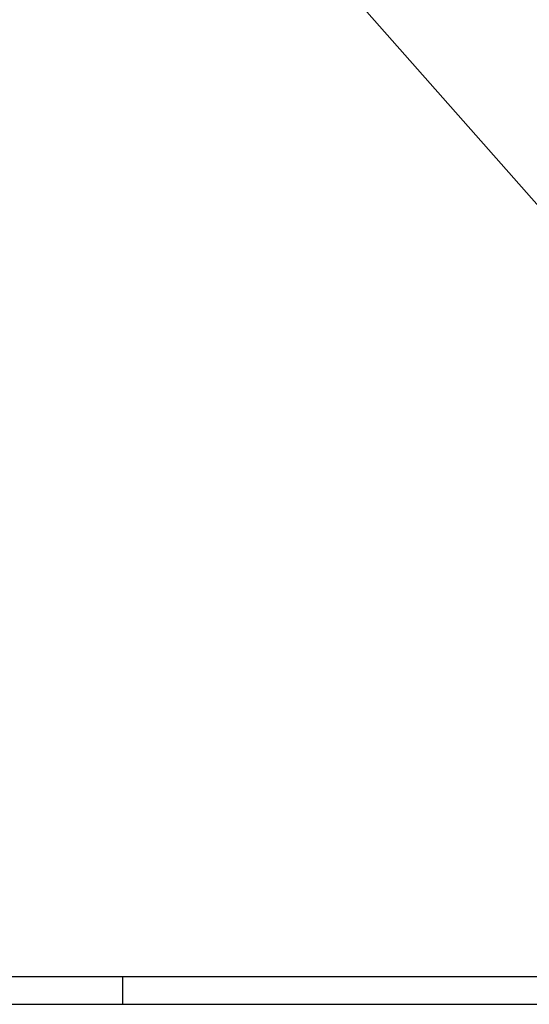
# Model space of a CAD drawing. Header units: millimetres. Extents: x 12217 to 12811, y 3674 to 4094.
# Tile 7 of 47: x 12384 to 12421, y 3679 to 3750. Entities that reach past the tile are written whole.
import ezdxf

# ---------------------------------------------------------------- set-up
doc = ezdxf.new("R2010")
doc.units = ezdxf.units.MM
doc.layers.get('0').update_dxf_attribs({"linetype": 'CONTINUOUS'})

# ---------------------------------------------------------------- blocks, each defined once
blk = doc.blocks.new('DINA2_00002', base_point=(12224.295, 3680.883))
for p, q in [((12391.295, 3678.883), (12391.295, 3680.883)), ((12222.295, 3678.883), (12806.295, 3678.883))]:
    blk.add_line(p, q)
blk.add_lwpolyline([(12224.295, 3680.883), (12804.295, 3680.883), (12804.295, 4086.883)])
blk = doc.blocks.new('_ZBL0026_00001')
blk.add_blockref('DINA2_00002', (12224.295, 3680.883))
blk = doc.blocks.new('Brede Strip 10x200_00831', base_point=(12450.289, 3720.139))
blk.add_line((12386.885, 3775.366), (12443.858, 3710.764))
blk = doc.blocks.new('Brede Strip 10x200_00830')
blk.add_blockref('Brede Strip 10x200_00831', (12450.289, 3720.139))
blk = doc.blocks.new('Trapboom_00827')
blk.add_blockref('Brede Strip 10x200_00830', (0, 0))
blk = doc.blocks.new('Smits Agro_00764')
blk.add_blockref('Trapboom_00827', (0, 0))
blk = doc.blocks.new('Nijverdal_00763')
blk.add_blockref('Smits Agro_00764', (0, 0))
blk = doc.blocks.new('_A3D0071_00762')
blk.add_blockref('Nijverdal_00763', (0, 0))
blk = doc.blocks.new('_ANS0071_00761')
blk.add_blockref('_A3D0071_00762', (0, 0))

msp = doc.modelspace()

# ---------------------------------------------------------------- block references
for name in ['_ZBL0026_00001', '_ANS0071_00761']:
    msp.add_blockref(name, (0, 0))

doc.saveas('drawing.dxf')
